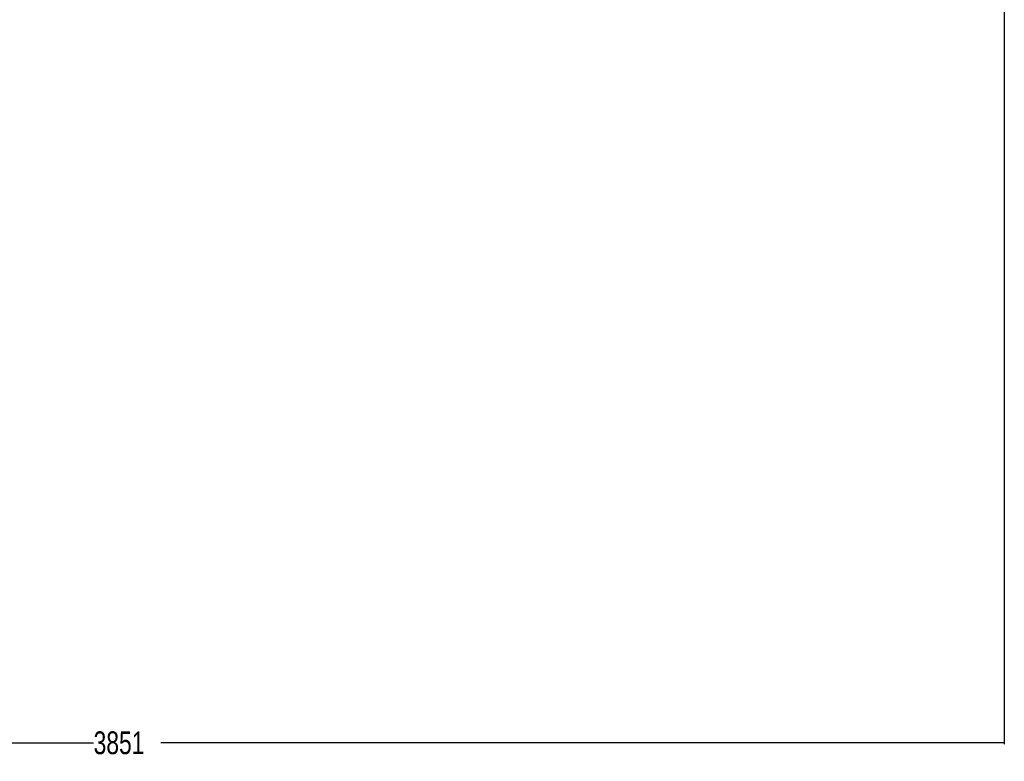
# Paper-space layout 'Inground Anchor' of a CAD drawing. Header units: millimetres. Extents: x 262 to 9484, y 125 to 8141.
# Tile 16 of 53: x 2409 to 4571, y 437 to 2064. Entities that reach past the tile are written whole.
import ezdxf

# ---------------------------------------------------------------- set-up
doc = ezdxf.new("R2010")
doc.units = ezdxf.units.MM
doc.layers.add('COMPONENT_GEOMETRY', color=7, linetype='Continuous')
doc.styles.add('SLDTEXTSTYLE0', font='TXT', dxfattribs={"width": 0.75})
doc.dimstyles.new('SLDDIMSTYLE0', dxfattribs={"dimtxt": 50, "dimasz": 3.302, "dimexe": 0, "dimexo": 0.0625, "dimgap": 12.5, "dimtad": 0, "dimtih": 1, "dimtoh": 1, "dimdec": 0, "dimrnd": 1e-09, "dimzin": 12, "dimdsep": 46, "dimtxsty": 'SLDTEXTSTYLE0', "dimsah": 1, "dimcen": 0.09, "dimadec": 0, "dimazin": 3, "dimtfac": 1, "dimtdec": 0, "dimtofl": 0, "dimtmove": 0, "dimatfit": 3, "dimfxl": 1, "dimfrac": 2, "dimtolj": 1, "dimtzin": 12, "dimarcsym": 0})

# ---------------------------------------------------------------- blocks, each defined once
blk = doc.blocks.new('_D_17')
at = {"layer": 'COMPONENT_GEOMETRY', "color": 7}
for p, q in [((4570.6, 2933.6), (4570.6, 474.9)), ((719.7, 762.7), (719.7, 474.9)), ((719.7, 478.1), (2571.3, 478.1)), ((4570.6, 478.1), (2719.1, 478.1))]:
    blk.add_line(p, q, dxfattribs=at)
for points in [[(719.7, 478.1), (723, 477.6), (723, 478.6)], [(4570.6, 478.1), (4567.3, 478.6), (4567.3, 477.6)]]:
    blk.add_solid(points, dxfattribs=at)
at = {"layer": 'COMPONENT_GEOMETRY', "color": 7, "insert": (2571.3, 502.9), "char_height": 50, "attachment_point": 1, "style": 'SLDTEXTSTYLE0'}
blk.add_mtext('3851', dxfattribs=at)

psp = doc.layouts.new('Inground Anchor')

# ---------------------------------------------------------------- dimensions: what is measured, and where the dimension line sits
at = {"layer": 'COMPONENT_GEOMETRY', "color": 7}
dim = psp.add_linear_dim(base=(4570.65, 478.11), p1=(719.7, 763.94), p2=(4570.65, 2934.89), angle=0, dimstyle='SLDDIMSTYLE0', dxfattribs=at)
dim.commit()
dim.dimension.update_dxf_attribs({"geometry": '_D_17', "text_midpoint": (2645.17, 478.11), "dimtype": 160})

doc.saveas('drawing.dxf')
